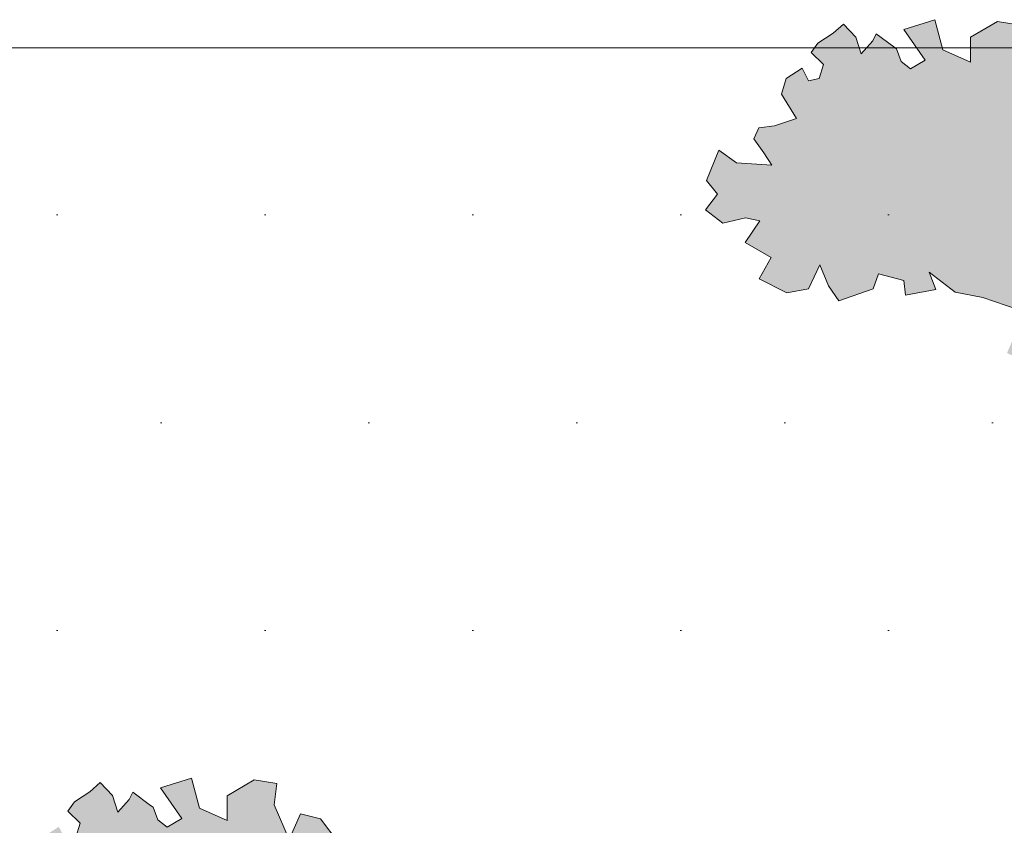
# Model space of a CAD drawing. Header units: metres. Extents: x 92403 to 95147, y 464428 to 465602.
# Tile 112 of 256: x 92440.49 to 92442.37, y 465190.64 to 465192.18. Entities that reach past the tile are written whole.
import ezdxf

# ---------------------------------------------------------------- set-up
doc = ezdxf.new("R2010")
doc.units = ezdxf.units.M
doc.layers.add('N-RO-GR-GROENSTROOK-A', color=7, linetype='CONTINUOUS', lineweight=0, true_color=0x5de817, transparency=0.7)
doc.layers.add('X-XX-AL-RMB - profiel', color=7, linetype='CONTINUOUS', lineweight=9)

msp = doc.modelspace()

# ---------------------------------------------------------------- hatches: boundary and pattern name
at = {"layer": 'N-RO-GR-GROENSTROOK-A', "transparency": 33554508}
h = msp.add_hatch(color=256, dxfattribs=at)
h.dxf.hatch_style = 1
h.paths.add_polyline_path([(92442.276434, 465191.65605), (92442.329614, 465191.645915), (92442.396491, 465191.62291), (92442.401868, 465191.600915), (92442.375524, 465191.539801), (92442.390802, 465191.533215), (92442.404562, 465191.537941), (92442.44812, 465191.535151), (92442.467536, 465191.540636), (92442.440529, 465191.591709), (92442.429559, 465191.630541), (92442.436145, 465191.645819), (92442.449734, 465191.63037), (92442.466359, 465191.592297), (92442.502743, 465191.60006), (92442.534989, 465191.595751), (92442.545028, 465191.5424), (92442.57883, 465191.62546), (92442.507296, 465191.668524), (92442.523252, 465191.72036), (92442.560397, 465191.700815), (92442.614996, 465191.712718), (92442.586868, 465191.748988), (92442.562522, 465191.757602), (92442.564012, 465191.793154), (92442.589499, 465191.790194), (92442.591564, 465191.789954), (92442.631793, 465191.790838), (92442.631559, 465191.801478), (92442.623851, 465191.818536), (92442.6226, 465191.856952), (92442.603158, 465191.870861), (92442.61335, 465191.884444), (92442.640086, 465191.895631), (92442.636826, 465191.960581), (92442.595548, 465191.962311), (92442.596758, 465191.991197), (92442.5996, 465192.015562), (92442.552022, 465192.0097), (92442.546255, 465192.039664), (92442.545172, 465192.057255), (92442.510918, 465192.034206), (92442.490856, 465192.033344), (92442.517992, 465192.054073), (92442.483962, 465192.098446), (92442.445608, 465192.10791), (92442.42431, 465192.058916), (92442.395608, 465192.124932), (92442.400703, 465192.165832), (92442.357308, 465192.172888), (92442.306109, 465192.142692), (92442.305684, 465192.095312), (92442.253345, 465192.118586), (92442.238074, 465192.176182), (92442.17878, 465192.157587), (92442.219233, 465192.098934), (92442.191245, 465192.082693), (92442.17336, 465192.096536), (92442.164746, 465192.120596), (92442.159696, 465192.124212), (92442.12564, 465192.149339), (92442.119083, 465192.135604), (92442.096992, 465192.111128), (92442.086889, 465192.143107), (92442.063471, 465192.167656), (92442.043493, 465192.150163), (92442.014612, 465192.131209), (92442.001383, 465192.113432), (92442.025126, 465192.09044), (92442.016983, 465192.063678), (92441.996514, 465192.059298), (92441.984519, 465192.083369), (92441.953787, 465192.063708), (92441.94475, 465192.034233), (92441.973478, 465191.987464), (92441.931543, 465191.973509), (92441.901728, 465191.969521), (92441.892019, 465191.948847), (92441.911173, 465191.921857), (92441.926835, 465191.898418), (92441.859407, 465191.902946), (92441.825313, 465191.927158), (92441.80209, 465191.869472), (92441.822835, 465191.843201), (92441.799745, 465191.81353), (92441.832725, 465191.787532), (92441.876076, 465191.798023), (92441.903933, 465191.792535), (92441.875916, 465191.750762), (92441.925439, 465191.722369), (92441.902652, 465191.681293), (92441.955108, 465191.65461), (92441.996527, 465191.662433), (92442.017942, 465191.708017), (92442.034466, 465191.667913), (92442.054355, 465191.639845), (92442.120321, 465191.662482), (92442.130099, 465191.691009), (92442.178727, 465191.678496), (92442.181969, 465191.65034), (92442.239371, 465191.661028), (92442.226711, 465191.694031), (92442.276446, 465191.656067)])
h = msp.add_hatch(color=256, dxfattribs=at)
h.dxf.hatch_style = 1
h.paths.add_polyline_path([(92440.857218, 465190.208337), (92440.910398, 465190.198202), (92440.977275, 465190.175196), (92440.982652, 465190.153201), (92440.956308, 465190.092088), (92440.971587, 465190.085502), (92440.985347, 465190.090228), (92441.028904, 465190.087437), (92441.04832, 465190.092922), (92441.021313, 465190.143996), (92441.010343, 465190.182827), (92441.016929, 465190.198105), (92441.030518, 465190.182656), (92441.047144, 465190.144584), (92441.083527, 465190.152346), (92441.115773, 465190.148038), (92441.125813, 465190.094686), (92441.159615, 465190.177746), (92441.08808, 465190.22081), (92441.104036, 465190.272647), (92441.141181, 465190.253101), (92441.19578, 465190.265005), (92441.167652, 465190.301274), (92441.143307, 465190.309889), (92441.144797, 465190.345441), (92441.170283, 465190.34248), (92441.172348, 465190.34224), (92441.212577, 465190.343124), (92441.212344, 465190.353764), (92441.204636, 465190.370822), (92441.203385, 465190.409239), (92441.183942, 465190.423147), (92441.194134, 465190.43673), (92441.22087, 465190.447917), (92441.21761, 465190.512867), (92441.176332, 465190.514597), (92441.177542, 465190.543483), (92441.180384, 465190.567849), (92441.132806, 465190.561986), (92441.12704, 465190.59195), (92441.125957, 465190.609541), (92441.091702, 465190.586492), (92441.071641, 465190.58563), (92441.098776, 465190.606359), (92441.064746, 465190.650732), (92441.026393, 465190.660196), (92441.005094, 465190.611202), (92440.976393, 465190.677218), (92440.981488, 465190.718118), (92440.938092, 465190.725174), (92440.886893, 465190.694979), (92440.886468, 465190.647598), (92440.83413, 465190.670872), (92440.818859, 465190.728469), (92440.759564, 465190.709873), (92440.800017, 465190.651221), (92440.77203, 465190.634979), (92440.754145, 465190.648822), (92440.745531, 465190.672883), (92440.740481, 465190.676499), (92440.706425, 465190.701625), (92440.699867, 465190.68789), (92440.677776, 465190.663414), (92440.667673, 465190.695393), (92440.644256, 465190.719943), (92440.624278, 465190.702449), (92440.595396, 465190.683495), (92440.582168, 465190.665719), (92440.605911, 465190.642727), (92440.597767, 465190.615964), (92440.577298, 465190.611585), (92440.565304, 465190.635656), (92440.534572, 465190.615994), (92440.525535, 465190.586519), (92440.554263, 465190.53975), (92440.512327, 465190.525795), (92440.482512, 465190.521807), (92440.472803, 465190.501133), (92440.491958, 465190.474144), (92440.50762, 465190.450704), (92440.440192, 465190.455232), (92440.406097, 465190.479444), (92440.382874, 465190.421758), (92440.403619, 465190.395487), (92440.38053, 465190.365816), (92440.413509, 465190.339818), (92440.45686, 465190.350309), (92440.484718, 465190.344821), (92440.4567, 465190.303048), (92440.506223, 465190.274655), (92440.483437, 465190.23358), (92440.535892, 465190.206896), (92440.577311, 465190.214719), (92440.598726, 465190.260303), (92440.615251, 465190.220199), (92440.63514, 465190.192131), (92440.701106, 465190.214768), (92440.710883, 465190.243295), (92440.759512, 465190.230783), (92440.762753, 465190.202627), (92440.820156, 465190.213314), (92440.807495, 465190.246317), (92440.85723, 465190.208353)])
at = {"layer": 'X-XX-AL-RMB - profiel', "true_color": 0x1a4a17, "transparency": 33554687}
h = msp.add_hatch(dxfattribs=at)
h.set_pattern_fill('AGR-GRAS_SPORTVELD', color=99, scale=0.5, pattern_type=2)
h.set_pattern_definition([(0, (-2038.9054, 1692.20667), (0.1984375, 0.396875), [0, -0.396875])])
h.paths.add_polyline_path([(92445.133918, 465192.122691), (92438.433918, 465192.122691), (92438.433918, 465188.256892), (92438.85996, 465188.256892), (92438.876542, 465189.818887), (92440.626838, 465189.818887), (92440.504564, 465188.689986), (92441.536313, 465188.575801), (92441.50732, 465188.256892), (92445.133918, 465188.256892)])

# ---------------------------------------------------------------- linework, layer by layer
at = {"layer": 'X-XX-AL-RMB - profiel', "color": 251}
for points in [[(92442.400703, 465192.165832), (92442.357308, 465192.172888), (92442.306109, 465192.142692), (92442.305684, 465192.095312), (92442.253345, 465192.118586), (92442.238074, 465192.176182), (92442.17878, 465192.157587), (92442.219233, 465192.098934), (92442.191245, 465192.082693), (92442.17336, 465192.096536), (92442.164746, 465192.120596), (92442.159696, 465192.124212), (92442.12564, 465192.149339), (92442.119083, 465192.135604), (92442.096992, 465192.111128), (92442.086889, 465192.143107), (92442.063471, 465192.167656), (92442.043493, 465192.150163), (92442.014612, 465192.131209), (92442.001383, 465192.113432), (92442.025126, 465192.09044), (92442.016983, 465192.063678), (92441.996514, 465192.059298), (92441.984519, 465192.083369), (92441.953787, 465192.063708), (92441.94475, 465192.034233), (92441.973478, 465191.987464), (92441.931543, 465191.973509), (92441.901728, 465191.969521), (92441.892019, 465191.948847), (92441.911173, 465191.921857), (92441.926835, 465191.898418), (92441.859407, 465191.902946), (92441.825313, 465191.927158), (92441.80209, 465191.869472), (92441.822835, 465191.843201), (92441.799745, 465191.81353), (92441.832725, 465191.787532), (92441.876076, 465191.798023), (92441.903933, 465191.792535), (92441.875916, 465191.750762), (92441.925439, 465191.722369), (92441.902652, 465191.681293), (92441.955108, 465191.65461), (92441.996527, 465191.662433), (92442.017942, 465191.708017), (92442.034466, 465191.667913), (92442.054355, 465191.639845), (92442.120321, 465191.662482), (92442.130099, 465191.691009), (92442.178727, 465191.678496), (92442.181969, 465191.65034), (92442.239371, 465191.661028), (92442.226711, 465191.694031), (92442.276446, 465191.656067), (92442.276434, 465191.65605), (92442.329614, 465191.645915), (92442.396491, 465191.62291)], [(92441.098776, 465190.606359), (92441.064746, 465190.650732), (92441.026393, 465190.660196), (92441.005094, 465190.611202), (92440.976393, 465190.677218), (92440.981488, 465190.718118), (92440.938092, 465190.725174), (92440.886893, 465190.694979), (92440.886468, 465190.647598), (92440.83413, 465190.670872), (92440.818859, 465190.728469), (92440.759564, 465190.709873), (92440.800017, 465190.651221), (92440.77203, 465190.634979), (92440.754145, 465190.648822), (92440.745531, 465190.672883), (92440.740481, 465190.676499), (92440.706425, 465190.701625), (92440.699867, 465190.68789), (92440.677776, 465190.663414), (92440.667673, 465190.695393), (92440.644256, 465190.719943), (92440.624278, 465190.702449), (92440.595396, 465190.683495), (92440.582168, 465190.665719), (92440.605911, 465190.642727), (92440.597767, 465190.615964)]]:
    msp.add_lwpolyline(points, dxfattribs=at)
at = {"layer": 'X-XX-AL-RMB - profiel'}
msp.add_lwpolyline([(92464.086302, 465192.122691), (92421.372167, 465192.122691), (92421.372167, 465188.256892), (92464.086302, 465188.256892)], close=True, dxfattribs=at)

doc.saveas('drawing.dxf')
